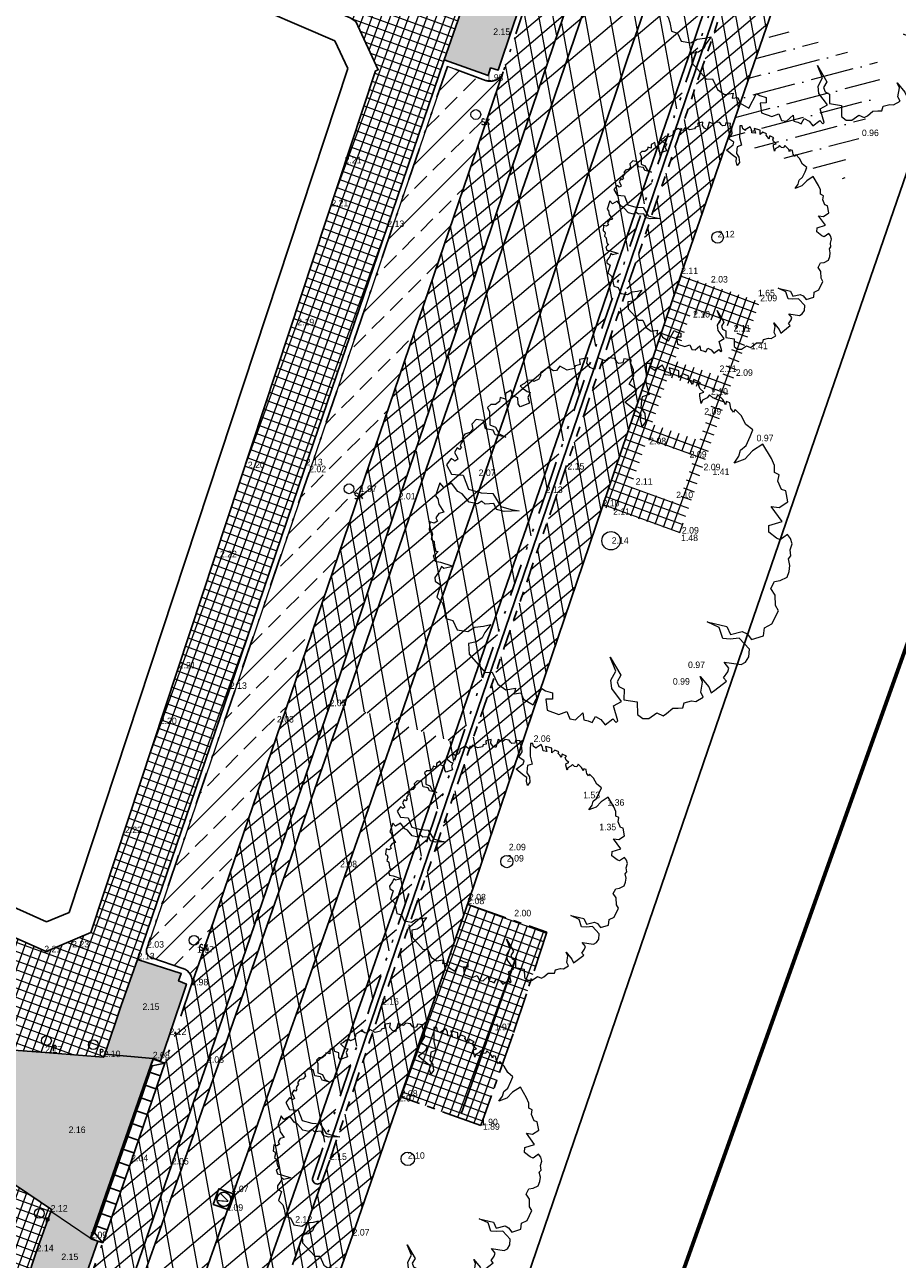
# Model space of a CAD drawing. Header units: metres. Extents: x 136326 to 137932, y 453212 to 454725.
# Tile 69 of 92: x 136702 to 136734, y 454203 to 454249. Entities that reach past the tile are written whole.
import ezdxf
from ezdxf.enums import TextEntityAlignment as Align

# ---------------------------------------------------------------- set-up
doc = ezdxf.new("R2010")
doc.units = ezdxf.units.M
for name, pattern in [('CENTER__G5', [2.4, 1.5, -0.3, 0.3, -0.3]), ('DIVIDE__G5', [3.75, 1.5, -0.75, 0, -0.75, 0, -0.75]), ('PHANTOM__G5', [5.25, 1.5, -0.75, 0.75, -0.75, 0.75, -0.75]), ('VH-OPSLUITBAND_100X200', [16, 8, -2, 4, -2])]:
    doc.linetypes.add(name, pattern=pattern)
for name, color, linetype, lineweight in [('-DR-alg-bladkaders viewports', 7, 'Continuous', 60), ('-DR-bs-boom', 253, 'Continuous', 13), ('-DR-v-gr-gras', 72, 'Continuous', 9), ('-DR-v-vh-arc-asfalt opbreken', 252, 'Continuous', 9), ('-DR-v-vh-arc-asfalt opbreken middengeleiders', 252, 'Continuous', 9), ('-DR-v-vh-arc-bss grijs keiformaat', 252, 'Continuous', 9), ('-DR-v-vh-arc-dubbelklinkers', 254, 'Continuous', 9), ('-DR-v-vh-arc-tegels', 252, 'Continuous', 9), ('B-WE-VH-KANTOPSLUITING_OPSLUITBAND_100X200-G', 160, 'VH-OPSLUITBAND_100X200', 13)]:
    doc.layers.add(name, color=color, linetype=linetype, lineweight=lineweight)
doc.layers.add('-DR-alg-hulplijnen', color=210, linetype='Continuous', plot=False)
doc.layers.add('-DR-alg-hulplijnen hartlijn asfalt nieuwe fietsstraat', color=7, linetype='Continuous', true_color=0xad72b6, plot=False)
doc.layers.add('-DR-alg-hulplijnen kantverharding asfalt nieuwe fietsstraat', color=7, linetype='Continuous', true_color=0xff9429, plot=False)
for name, color, linetype in [('-DR-alg-projectgrens 1-200', 3, 'PROJECTGRENS_1-200'), ('-DR-bs-txt-hoogtemaat', 253, 'Continuous'), ('-DR-nw-vh-scheiding erfgrens en bebouwing', 3, 'Continuous'), ('-DR-v-inr-fietsenrekken', 2, 'FENCELINE2'), ('-DR-v-rio-putafdekking', 1, 'Continuous'), ('-DR-v-vh-band 10x20', 5, 'CENTER__G5'), ('-DR-v-vh-band 18-20x25', 5, 'DIVIDE__G5'), ('-DR-v-vh-band achterkant band', 1, 'Continuous'), ('-DR-v-vh-band inritband 450x150x500mm', 2, 'Continuous'), ('-DR-v-vh-band RWS', 5, 'PHANTOM__G5'), ('-DR-v-vh-kantverharding', 4, 'Continuous'), ('-DR-v-vh-kantverharding asfalt fietspad', 2, 'Continuous')]:
    doc.layers.add(name, color=color, linetype=linetype)
for name, color, linetype, lineweight, true_color in [('-DR-v-inr-wegbebakening-diamantkoppaal', 1, 'Continuous', 0, 0xff0000), ('-DR-v-vh-arc-asfalt fietspad', 7, 'Continuous', 9, 0xdfbfc7), ('B-ME-IE-MEUBILAIR_STRAATKOLK-S', 1, 'Continuous', 0, 0xff0000)]:
    doc.layers.add(name, color=color, linetype=linetype, lineweight=lineweight, true_color=true_color)
doc.styles.add('18_100', font='romans', dxfattribs={"width": 0.8, "height": 0.18})
doc.styles.add('18_200', font='romans', dxfattribs={"width": 0.8, "height": 0.36})
doc.styles.add('Drong', font='txt', dxfattribs={"height": 1.8})
doc.linetypes.add('FENCELINE2', pattern='A,6.35,-2.54,[132,ltypeshp.shx,S=2.54,R=0,X=-2.54,Y=0],-2.54,25.4', length=36.83)
doc.linetypes.add('PROJECTGRENS_1-200', pattern='A,0.32,-0.13,[133,ltypeshp.shx,S=0.13,R=0,X=-0.13,Y=0],-0.13,1.27', length=1.85)
pattern_1 = [(220.33562535, (0, 0), (0.3301045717, -0.388755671), []), (280.33562535, (0, 0), (0.5017245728, 0.0915011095), [])]

# ---------------------------------------------------------------- blocks, each defined once
blk = doc.blocks.new('*U54')
for points in [[(2.289, 6.615), (1.856, 6.765), (1.692, 6.293), (2.125, 6.143)], [(2.289, 6.615), (1.821, 6.513), (1.739, 6.276)], [(2.125, 6.143), (1.692, 6.293), (1.529, 5.82), (1.962, 5.67)], [(1.739, 6.276), (1.576, 5.804)], [(1.962, 5.67), (1.529, 5.82), (1.365, 5.348), (1.798, 5.198)], [(1.576, 5.804), (1.412, 5.331)], [(1.798, 5.198), (1.365, 5.348), (1.202, 4.875), (1.635, 4.725)], [(1.412, 5.331), (1.249, 4.859)], [(1.635, 4.725), (1.202, 4.875), (1.038, 4.403), (1.471, 4.253)], [(1.249, 4.859), (1.085, 4.386)], [(1.471, 4.253), (1.038, 4.403), (0.875, 3.93), (1.308, 3.78)], [(1.085, 4.386), (0.922, 3.914)], [(1.308, 3.78), (0.875, 3.93), (0.711, 3.458), (1.144, 3.308)], [(0.922, 3.914), (0.758, 3.441)], [(1.144, 3.308), (0.711, 3.458), (0.548, 2.985), (0.981, 2.835)], [(0.758, 3.441), (0.595, 2.969)], [(0.981, 2.835), (0.548, 2.985), (0.384, 2.513), (0.817, 2.363)], [(0.595, 2.969), (0.431, 2.496)], [(0.817, 2.363), (0.384, 2.513), (0.221, 2.04), (0.654, 1.89)], [(0.431, 2.496), (0.268, 2.024)], [(0.654, 1.89), (0.221, 2.04), (0.057, 1.568), (0.49, 1.418)], [(0.268, 2.024), (0.104, 1.551)], [(0.49, 1.418), (0.057, 1.568), (-0.106, 1.095), (0.327, 0.945)], [(0.104, 1.551), (-0.059, 1.079)], [(0.327, 0.945), (-0.106, 1.095), (-0.27, 0.623), (0.163, 0.473)], [(-0.059, 1.079), (-0.223, 0.606)], [(0.163, 0.473), (-0.27, 0.623), (-0.433, 0.15), (0, 0)], [(0, 0), (-0.304, 0.37), (-0.223, 0.606)]]:
    blk.add_lwpolyline(points)
blk = doc.blocks.new('STRAATKOLK')
blk.add_ellipse((0, 0), major_axis=(-0.127, 0.127), ratio=1, start_param=3.926991, end_param=10.210176)
at = {"style": '18_100', "width": 0.8}
blk.add_text('SK', height=0.216, dxfattribs=at).set_placement((0.193, -0.375))
at = {"style": '18_200', "width": 0.8}
blk.add_attdef('HOOGTE', (0.29, 0.211), '', height=0.25, dxfattribs=at)
blk = doc.blocks.new('PAAL')
blk.add_ellipse((0, 0), major_axis=(-0.181, 0), ratio=1, start_param=3.926991, end_param=10.210176)
at = {"style": '18_200', "width": 0.8}
blk.add_text('P', height=0.218, dxfattribs=at).set_placement((0.219, -0.382))
blk.add_attdef('HOOGTE', (0.236, 0.203), '', height=0.25, dxfattribs=at)
blk = doc.blocks.new('Boom bestaand 1')
blk.add_lwpolyline([(-0.0612, 0.3923), (-0.0736, 0.4117), (-0.087, 0.4225), (-0.0926, 0.4415), (-0.1106, 0.4615), (-0.1242, 0.4751), (-0.1453, 0.464), (-0.1728, 0.4611), (-0.1945, 0.4533), (-0.1892, 0.4456), (-0.2017, 0.4432), (-0.2068, 0.4444), (-0.2172, 0.4471), (-0.2235, 0.4396), (-0.2169, 0.4339), (-0.2271, 0.4339), (-0.2331, 0.433), (-0.2499, 0.4257), (-0.2427, 0.4167), (-0.2476, 0.4092), (-0.2589, 0.4043), (-0.2544, 0.3953), (-0.2533, 0.3814), (-0.2458, 0.3746), (-0.266, 0.3788), (-0.2728, 0.3822), (-0.2717, 0.3934), (-0.2848, 0.3874), (-0.2965, 0.3882), (-0.2987, 0.3953), (-0.3145, 0.3822), (-0.3029, 0.3735), (-0.3141, 0.372), (-0.3232, 0.3686), (-0.3277, 0.3731), (-0.3404, 0.3607), (-0.3359, 0.3465), (-0.3526, 0.3537), (-0.3703, 0.3325), (-0.3491, 0.329), (-0.3569, 0.3156), (-0.371, 0.3198), (-0.3837, 0.3191), (-0.3802, 0.2951), (-0.3781, 0.2944), (-0.3887, 0.2873), (-0.4014, 0.2902), (-0.4056, 0.2803), (-0.3837, 0.2704), (-0.359, 0.2591), (-0.3251, 0.2535), (-0.3272, 0.2337), (-0.318, 0.228), (-0.3011, 0.2189), (-0.282, 0.2224), (-0.2608, 0.2153), (-0.2523, 0.2012), (-0.27, 0.204), (-0.2834, 0.2118), (-0.2947, 0.2047), (-0.3322, 0.185), (-0.3413, 0.2203), (-0.3505, 0.2287), (-0.3724, 0.2146), (-0.388, 0.2358), (-0.4042, 0.2415), (-0.4226, 0.2415), (-0.4315, 0.2467), (-0.4416, 0.2292), (-0.4325, 0.2224), (-0.436, 0.2111), (-0.4423, 0.2083), (-0.453, 0.2067), (-0.4613, 0.1921), (-0.4572, 0.18), (-0.4671, 0.1702), (-0.4727, 0.1652), (-0.4473, 0.144), (-0.4565, 0.1356), (-0.4706, 0.132), (-0.484, 0.1398), (-0.4883, 0.1172), (-0.4847, 0.1158), (-0.4748, 0.1137), (-0.477, 0.101), (-0.4713, 0.0946), (-0.4748, 0.0748), (-0.4932, 0.0607), (-0.4854, 0.0473), (-0.4875, 0.0402), (-0.5017, 0.0304), (-0.4974, 0.0049), (-0.4897, 0.0021), (-0.4832, -0.006), (-0.4832, -0.0211), (-0.4886, -0.0247), (-0.4921, -0.0353), (-0.4877, -0.0469), (-0.4868, -0.0593), (-0.4797, -0.0567), (-0.4646, -0.0487), (-0.4592, -0.0416), (-0.4495, -0.0531), (-0.4326, -0.0549), (-0.4342, -0.0824), (-0.4439, -0.0844), (-0.4591, -0.0789), (-0.4694, -0.0898), (-0.4853, -0.0874), (-0.4835, -0.1044), (-0.469, -0.1108), (-0.4787, -0.1222), (-0.4698, -0.128), (-0.4666, -0.142), (-0.4712, -0.1535), (-0.4673, -0.1649), (-0.4544, -0.1649), (-0.422, -0.1781), (-0.41, -0.1658), (-0.3893, -0.1644), (-0.3736, -0.1512), (-0.391, -0.1753), (-0.4052, -0.1753), (-0.417, -0.1934), (-0.4393, -0.1893), (-0.4502, -0.206), (-0.443, -0.2225), (-0.4293, -0.2254), (-0.424, -0.2366), (-0.4254, -0.251), (-0.4188, -0.2613), (-0.4123, -0.2603), (-0.4066, -0.2696), (-0.4013, -0.2747), (-0.3966, -0.2735), (-0.3925, -0.2806), (-0.3993, -0.2847), (-0.3905, -0.2962), (-0.3764, -0.2947), (-0.3703, -0.2952), (-0.369, -0.3047), (-0.3739, -0.3072), (-0.379, -0.3111), (-0.3686, -0.3301), (-0.3402, -0.3274), (-0.325, -0.2991), (-0.284, -0.3012), (-0.2611, -0.2728), (-0.2463, -0.245), (-0.2054, -0.239), (-0.1868, -0.2166), (-0.1743, -0.1981), (-0.1896, -0.2363), (-0.2027, -0.2526), (-0.2201, -0.2532), (-0.2283, -0.2756), (-0.2392, -0.281), (-0.237, -0.2947), (-0.2507, -0.3132), (-0.2791, -0.3219), (-0.2898, -0.3304), (-0.3173, -0.3368), (-0.3146, -0.3612), (-0.3304, -0.3661), (-0.3025, -0.3907), (-0.2927, -0.3885), (-0.278, -0.3918), (-0.2529, -0.3874), (-0.2548, -0.4016), (-0.2471, -0.4137), (-0.2373, -0.413), (-0.2359, -0.4235), (-0.244, -0.4329), (-0.2234, -0.4441), (-0.2184, -0.4397), (-0.2103, -0.44), (-0.1991, -0.4488), (-0.19, -0.4441), (-0.1778, -0.4485), (-0.164, -0.4505), (-0.1606, -0.4451), (-0.1549, -0.4573), (-0.1555, -0.4613), (-0.14, -0.4627), (-0.1312, -0.4505), (-0.1096, -0.4259), (-0.1073, -0.4238), (-0.1116, -0.4488), (-0.1194, -0.4525), (-0.1103, -0.462), (-0.0992, -0.4807), (-0.089, -0.4841), (-0.0747, -0.4752), (-0.0482, -0.4977), (-0.0278, -0.4895), (-0.0108, -0.4916), (0.0157, -0.4977), (0.0286, -0.4827), (0.0558, -0.482), (0.072, -0.457), (0.069, -0.4349), (0.0757, -0.4119), (0.0796, -0.3924), (0.0927, -0.4156), (0.1039, -0.4278), (0.1075, -0.4466), (0.1025, -0.468), (0.1299, -0.4785), (0.1933, -0.4575), (0.2001, -0.44), (0.2363, -0.4392), (0.2587, -0.4253), (0.2652, -0.3991), (0.2784, -0.4081), (0.2832, -0.3913), (0.3018, -0.3913), (0.3264, -0.3733), (0.2952, -0.3338), (0.3048, -0.3266), (0.3174, -0.3112), (0.333, -0.3182), (0.3264, -0.335), (0.3552, -0.3436), (0.3781, -0.3189), (0.3793, -0.296), (0.4017, -0.296), (0.4096, -0.2826), (0.4002, -0.2572), (0.4186, -0.2622), (0.4261, -0.2522), (0.4345, -0.2443), (0.4231, -0.2298), (0.4365, -0.2194), (0.4544, -0.2139), (0.448, -0.1886), (0.4609, -0.1841), (0.4584, -0.1786), (0.4161, -0.1731), (0.4136, -0.1478), (0.3708, -0.1582), (0.3489, -0.1512), (0.3315, -0.1289), (0.2902, -0.1279), (0.3474, -0.1209), (0.3593, -0.1378), (0.3737, -0.1384), (0.3856, -0.1284), (0.4119, -0.1403), (0.4319, -0.109), (0.4632, -0.1221), (0.4795, -0.1133), (0.4858, -0.0977), (0.4808, -0.0718), (0.4943, -0.0594), (0.4931, -0.0482), (0.4862, -0.0269), (0.4918, -0.0131), (0.4962, -0.0015), (0.4851, 0.0073), (0.4884, 0.0283), (0.494, 0.0383), (0.4918, 0.0615), (0.4763, 0.0609), (0.4531, 0.0758), (0.4365, 0.0758), (0.4719, 0.0863), (0.489, 0.0863), (0.4862, 0.0979), (0.4761, 0.1368), (0.4651, 0.1329), (0.455, 0.15), (0.4464, 0.1571), (0.4261, 0.1516), (0.4511, 0.1914), (0.4495, 0.2054), (0.4402, 0.2194), (0.4215, 0.2288), (0.3832, 0.2155), (0.3754, 0.1921), (0.3661, 0.1742), (0.3341, 0.1773), (0.3068, 0.1532), (0.3395, 0.1968), (0.3637, 0.1976), (0.3692, 0.2304), (0.3801, 0.2397), (0.3996, 0.2444), (0.4034, 0.279), (0.3842, 0.2903), (0.3824, 0.313), (0.3563, 0.3433), (0.3406, 0.3414), (0.3141, 0.3521), (0.2925, 0.3482), (0.2787, 0.3649), (0.2826, 0.3806), (0.2817, 0.4012), (0.2696, 0.4131), (0.256, 0.4212), (0.2376, 0.4248), (0.2327, 0.4339), (0.2168, 0.4384), (0.2036, 0.45), (0.1887, 0.4518), (0.1757, 0.4483), (0.1806, 0.4248), (0.1727, 0.4169), (0.1492, 0.4041), (0.1325, 0.412), (0.1367, 0.4496), (0.0873, 0.4385), (0.0991, 0.4571), (0.0942, 0.4846), (0.0638, 0.4915), (0.0559, 0.4826), (0.0314, 0.4826), (0.0166, 0.4925), (0.0058, 0.4836), (-0.0114, 0.491), (-0.0324, 0.4905), (-0.0772, 0.485), (-0.0717, 0.4517), (-0.0599, 0.4236), (-0.0612, 0.3923)])
blk.add_circle((0, 0), 0.0251)
blk = doc.blocks.new('*U146')
at = {"color": 0}
blk.add_lwpolyline([(-0.276, -0.332), (0.331, -0.276), (0.276, 0.331), (-0.332, 0.276)], close=True, dxfattribs=at)
at = {"color": 0, "ltscale": 0.5}
blk.add_circle((0, 0), 0.26, dxfattribs=at)
at = {"style": 'Drong'}
blk.add_text('V', height=0.36, dxfattribs=at).set_placement((0, 0), align=Align.MIDDLE_CENTER)

msp = doc.modelspace()

# ---------------------------------------------------------------- hatches: boundary and pattern name
at = {"layer": '-DR-v-gr-gras'}
h = msp.add_hatch(dxfattribs=at)
h.set_pattern_fill('ANSI36', color=256, scale=0.2, angle=79.4189)
h.set_pattern_definition([(194.75457, (136419.718, 453326.2367), (-0.912886, -0.89707343), [1.5875, -0.3175, 0, -0.3175])])
h.paths.add_polyline_path([(136727.617, 454244.513), (136729.085, 454248.709), (136733.403, 454247.229), (136731.926, 454243.017)])
at = {"layer": '-DR-v-vh-arc-asfalt fietspad', "transparency": 33554687}
h = msp.add_hatch(dxfattribs=at)
h.set_pattern_fill('AVH-ASFALT', color=256, scale=0.51, angle=90, pattern_type=2)
h.set_pattern_definition(pattern_1)
h.paths.add_polyline_path([(136723.014, 454230.971), (136724.626, 454235.707), (136725.911, 454239.533), (136729.287, 454249.299), (136727.618, 454249.876), (136721.315, 454231.376), (136714.888, 454212.61), (136712.972, 454206.893), (136712.691, 454206.113), (136714.307, 454205.556), (136715.51, 454209.045), (136718.092, 454216.454)])
h = msp.add_hatch(dxfattribs=at)
h.set_pattern_fill('AVH-ASFALT', color=256, scale=0.51, angle=90, pattern_type=2)
h.set_pattern_definition(pattern_1)
h.paths.add_polyline_path([(136720.206, 454249.519), (136719.356, 454246.976), (136707.867, 454213.322), (136709.261, 454212.843), (136712.958, 454223.608), (136715.506, 454231.223), (136721.577, 454249.052)])
h = msp.add_hatch(dxfattribs=at)
h.set_pattern_fill('AVH-ASFALT', color=256, scale=0.51, angle=90, pattern_type=2)
h.set_pattern_definition(pattern_1)
h.paths.add_polyline_path([(136708.446, 454210.472), (136709.261, 454212.843), (136707.867, 454213.322), (136706.902, 454210.492), (136705.65, 454206.843), (136704.602, 454203.845), (136703.935, 454201.965), (136705.336, 454201.466), (136705.402, 454201.651), (136707.149, 454206.725)])
h = msp.add_hatch(dxfattribs=at)
h.set_pattern_fill('AVH-ASFALT', color=256, scale=0.51, angle=90, pattern_type=2)
h.set_pattern_definition(pattern_1)
h.paths.add_polyline_path([(136713.807, 454204.106), (136714.307, 454205.556), (136712.691, 454206.113), (136711.589, 454203.025), (136713.223, 454202.449)])
at = {"layer": '-DR-v-vh-arc-asfalt opbreken'}
h = msp.add_hatch(dxfattribs=at)
h.set_pattern_fill('AVH-ASFALT_LAAG1-D', color=256, scale=30, angle=90, pattern_type=2)
h.set_pattern_definition([(220.33562535, (337.0046, 934.9918), (0.5825374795, -0.6860394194), []), (280.33562535, (337.0046, 934.9918), (0.885396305, 0.1614725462), [])])
edge = h.paths.add_edge_path()
edge.add_line((136728.946, 454254.947), (136724.173, 454256.596))
edge.add_line((136724.173, 454256.596), (136713.034, 454223.813))
edge.add_line((136713.034, 454223.813), (136717.76, 454222.212))
edge.add_line((136717.76, 454222.212), (136727.256, 454250.026))
edge.add_arc((136727.426, 454249.925), 0.198, -14.3682, 149.3548, ccw=False)
edge.add_line((136727.618, 454249.876), (136728.176, 454251.535))
edge.add_line((136728.176, 454251.535), (136728.708, 454253.036))
edge.add_arc((136728.542, 454253.149), 0.201, 169.5098, 325.7481, ccw=False)
edge.add_line((136728.344, 454253.186), (136728.946, 454254.947))
h = msp.add_hatch(dxfattribs=at)
h.set_pattern_fill('AVH-ASFALT_LAAG1-D', color=256, scale=30, angle=90, pattern_type=2)
h.set_pattern_definition([(220.33563, (136419.718, 453326.2367), (0.5825375, -0.6860394), []), (280.33563, (136419.718, 453326.2367), (0.8853963, 0.16147255), [])])
edge = h.paths.add_edge_path()
edge.add_line((136715.486, 454222.982), (136713.502, 454223.67))
edge.add_arc((132234.601, 455784.504), 4743.075, 339.941804, 340.787279, ccw=False)
edge.add_line((136689.983, 454157.75), (136691.951, 454157.016))
edge.add_arc((132234.096, 455784.68), 4745.709, 339.94171, 340.787309)
h = msp.add_hatch(dxfattribs=at)
h.set_pattern_fill('AVH-ASFALT_LAAG1-D', color=256, scale=30, angle=90, pattern_type=2)
h.set_pattern_definition([(220.33562535, (0, 0), (0.5825374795, -0.6860394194), []), (280.33562535, (0, 0), (0.885396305, 0.1614725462), [])])
edge = h.paths.add_edge_path()
edge.add_line((136712.958, 454223.608), (136708.446, 454210.472))
edge.add_line((136708.446, 454210.472), (136707.149, 454206.725))
edge.add_line((136707.149, 454206.725), (136705.402, 454201.651))
edge.add_line((136705.402, 454201.651), (136705.725, 454201.537))
edge.add_arc((132611.607, 455652.599), 4343.66, 340.484339, 340.793605)
edge.add_line((136713.498, 454223.657), (136713.028, 454223.816))
edge.add_line((136713.028, 454223.816), (136712.958, 454223.608))
edge = h.paths.add_edge_path()
edge.add_line((136717.76, 454222.212), (136715.487, 454222.983))
edge.add_arc((132611.491, 455652.64), 4345.883, 340.484343, 340.793835, ccw=False)
edge.add_line((136707.704, 454200.835), (136710.127, 454199.976))
edge.add_line((136710.127, 454199.976), (136711.249, 454203.141))
edge.add_line((136711.249, 454203.141), (136711.381, 454203.205))
edge.add_line((136711.381, 454203.205), (136711.51, 454203.172))
edge.add_line((136711.51, 454203.172), (136711.6, 454203.055))
edge.add_line((136711.6, 454203.055), (136712.676, 454206.07))
edge.add_line((136712.676, 454206.07), (136712.555, 454206.001))
edge.add_line((136712.555, 454206.001), (136712.422, 454206.025))
edge.add_line((136712.422, 454206.025), (136712.334, 454206.122))
edge.add_line((136712.334, 454206.122), (136712.328, 454206.208))
edge.add_line((136712.328, 454206.208), (136714.455, 454212.544))
edge.add_line((136714.455, 454212.544), (136717.76, 454222.212))
at = {"layer": '-DR-v-vh-arc-asfalt opbreken middengeleiders'}
h = msp.add_hatch(color=256, dxfattribs=at)
h.dxf.hatch_style = 1
h.paths.add_polyline_path([(136717.682, 454248.857), (136717.184, 454247.424), (136718.803, 454246.842), (136718.889, 454247.128), (136719.174, 454247.047), (136719.715, 454248.655), (136720.026, 454249.581), (136719.772, 454249.668), (136719.774, 454249.673), (136719.759, 454249.677), (136718.277, 454250.654)])
h = msp.add_hatch(color=256, dxfattribs=at)
h.dxf.hatch_style = 1
h.paths.add_polyline_path([(136707.687, 454213.377), (136707.399, 454213.488), (136707.497, 454213.764), (136705.887, 454214.28), (136705.287, 454212.582), (136704.679, 454210.794), (136706.448, 454210.634), (136706.731, 454210.53), (136707.061, 454211.502)])
h = msp.add_hatch(color=256, dxfattribs=at)
h.dxf.hatch_style = 1
h.paths.add_polyline_path([(136701.79, 454202.421), (136703.362, 454201.849), (136703.442, 454201.836), (136703.519, 454201.841), (136703.601, 454201.871), (136703.659, 454201.908), (136703.707, 454201.961), (136703.749, 454202.035), (136704.092, 454202.962), (136704.42, 454203.9), (136704.241, 454203.97), (136704.169, 454203.995), (136704.17, 454203.998), (136704.141, 454204.009), (136702.687, 454204.993), (136702.169, 454203.529)])
at = {"layer": '-DR-v-vh-arc-bss grijs keiformaat'}
h = msp.add_hatch(dxfattribs=at)
h.set_pattern_fill('ANSI33', color=256, scale=0.2)
edge = h.paths.add_edge_path()
edge.add_line((136709.465, 454224.174), (136706.236, 454214.714))
edge.add_line((136706.236, 454214.714), (136706.216, 454214.656))
edge.add_line((136706.216, 454214.656), (136706.21, 454214.595))
edge.add_line((136706.21, 454214.595), (136706.219, 454214.534))
edge.add_line((136706.219, 454214.534), (136706.241, 454214.477))
edge.add_line((136706.241, 454214.477), (136706.273, 454214.43))
edge.add_line((136706.273, 454214.43), (136706.313, 454214.392))
edge.add_line((136706.313, 454214.392), (136706.362, 454214.362))
edge.add_line((136706.362, 454214.362), (136706.415, 454214.344))
edge.add_line((136706.415, 454214.344), (136707.57, 454213.944))
edge.add_line((136707.57, 454213.944), (136707.649, 454213.909))
edge.add_line((136707.649, 454213.909), (136707.72, 454213.861))
edge.add_line((136707.72, 454213.861), (136707.781, 454213.801))
edge.add_line((136707.781, 454213.801), (136707.831, 454213.731))
edge.add_line((136707.831, 454213.731), (136707.874, 454213.634))
edge.add_line((136707.874, 454213.634), (136707.895, 454213.531))
edge.add_line((136707.895, 454213.531), (136707.892, 454213.425))
edge.add_line((136707.892, 454213.425), (136707.867, 454213.322))
edge.add_line((136707.867, 454213.322), (136708.374, 454214.785))
edge.add_line((136708.374, 454214.785), (136711.537, 454224.034))
edge.add_line((136711.537, 454224.034), (136714.072, 454231.497))
edge.add_line((136714.072, 454231.497), (136719.356, 454246.976))
edge.add_arc((136718.882, 454247.134), 0.5, 249.8256, 341.5242, ccw=False)
edge.add_line((136718.71, 454246.665), (136717.304, 454247.181))
edge.add_line((136717.304, 454247.181), (136715.282, 454241.275))
edge.add_line((136715.282, 454241.275), (136712.208, 454232.227))
edge.add_line((136712.208, 454232.227), (136709.465, 454224.174))
at = {"layer": '-DR-v-vh-arc-dubbelklinkers'}
h = msp.add_hatch(color=256, dxfattribs=at)
h.dxf.hatch_style = 1
h.paths.add_polyline_path([(136706.448, 454210.634), (136704.679, 454210.794), (136704.634, 454210.679), (136702.484, 454210.852), (136700.807, 454210.974), (136700.737, 454210.803), (136700.05, 454209.163), (136699.365, 454207.53), (136699.293, 454207.366), (136700.121, 454206.814), (136702.71, 454205.073), (136702.687, 454204.993), (136704.141, 454204.009)])
at = {"layer": '-DR-v-vh-arc-tegels'}
h = msp.add_hatch(dxfattribs=at)
h.set_pattern_fill('ANSI37', color=256, scale=0.1, angle=295.01)
h.paths.add_polyline_path([(136712.02, 454232.307), (136715.086, 454241.26), (136717.184, 454247.424), (136717.682, 454248.857), (136718.277, 454250.654), (136718.303, 454250.757), (136714.488, 454253.437), (136712.573, 454254.765), (136712.483, 454254.789), (136710.53, 454250.367), (136713.722, 454248.965), (136713.927, 454248.831), (136714.755, 454247.061), (136714.653, 454247.017), (136704.17, 454215.273), (136702.523, 454214.576), (136698.709, 454216.258), (136697.798, 454214.189), (136700.45, 454213.025), (136700.501, 454212.852), (136699.942, 454211.608), (136700.214, 454211.509), (136700.108, 454211.227), (136700.807, 454210.974), (136702.484, 454210.852), (136704.634, 454210.679), (136704.679, 454210.794), (136705.287, 454212.582), (136705.887, 454214.28), (136709.288, 454224.247)])
h = msp.add_hatch(dxfattribs=at)
h.set_pattern_fill('ANSI37', color=256, scale=0.1, angle=295.01)
h.paths.add_polyline_path([(136725.43, 454235.762), (136727.18, 454235.164), (136726.582, 454233.413), (136724.831, 454234.012)], flags=16)
h.paths.add_polyline_path([(136725.666, 454236.348), (136726.265, 454238.098), (136728.015, 454237.499), (136727.416, 454235.749)], flags=16)
h.paths.add_polyline_path([(136724.655, 454233.441), (136726.406, 454232.842), (136725.807, 454231.092), (136724.057, 454231.691)], flags=16)
edge = h.paths.add_edge_path()
edge.add_line((136725.905, 454239.515), (136723.014, 454230.971))
edge.add_line((136723.014, 454230.971), (136725.865, 454230.008))
edge.add_arc((132463.741, 455704.591), 4510, 340.915722, 341.030059)
edge.add_line((136728.799, 454238.516), (136725.905, 454239.515))
h = msp.add_hatch(dxfattribs=at)
h.set_pattern_fill('ANSI37', color=256, scale=0.1, angle=295.01)
h.paths.add_polyline_path([(136720.961, 454215.291), (136718.043, 454216.312), (136715.573, 454209.225), (136718.534, 454208.17), (136719.722, 454211.537)])
h = msp.add_hatch(dxfattribs=at)
h.set_pattern_fill('ANSI37', color=256, scale=0.1, angle=295.01)
h.paths.add_polyline_path([(136682.061, 454147.341), (136684.924, 454155.333), (136686.633, 454154.719), (136687.131, 454156.148), (136685.443, 454156.772), (136690.194, 454169.962), (136695.587, 454185.021), (136701.79, 454202.421), (136702.169, 454203.529), (136702.687, 454204.993), (136702.71, 454205.073), (136700.121, 454206.814), (136699.293, 454207.366), (136698.371, 454207.775), (136698.247, 454207.51), (136697.974, 454207.617), (136697.374, 454206.241), (136694.795, 454207.376), (136693.887, 454205.316), (136699.39, 454202.812), (136697.324, 454198.049), (136698.308, 454197.611), (136693.97, 454184.5), (136693.876, 454184.532), (136691.836, 454178.533), (136691.741, 454178.565), (136690.402, 454175.106), (136690.542, 454175.053), (136689.263, 454171.633), (136689.17, 454171.668), (136687.942, 454168.452), (136688.074, 454168.404), (136684.438, 454158.386), (136680.56, 454147.82), (136678.485, 454142.053), (136676.541, 454136.681), (136672.7, 454126.061), (136667.898, 454112.79), (136666.472, 454112), (136660.344, 454113.257), (136659.798, 454110.493), (136659.869, 454110.477), (136659.954, 454110.447), (136660.034, 454110.406), (136660.123, 454110.344), (136660.203, 454110.27), (136660.27, 454110.185), (136660.318, 454110.089), (136660.353, 454109.967), (136660.364, 454109.857), (136660.358, 454109.736), (136660.25, 454109.172), (136660.259, 454109.04), (136660.297, 454108.913), (136660.362, 454108.797), (136660.461, 454108.691), (136660.582, 454108.611), (136660.719, 454108.564), (136661.536, 454108.411), (136661.702, 454108.375), (136665.419, 454107.896), (136667.735, 454107.582), (136667.773, 454107.675), (136668.576, 454109.878), (136669.357, 454112.053), (136671.078, 454116.816), (136673.165, 454122.636), (136675.042, 454127.881), (136676.981, 454133.218), (136680.041, 454141.76)])

# ---------------------------------------------------------------- linework, layer by layer
at = {"layer": '-DR-alg-bladkaders viewports'}
msp.add_lwpolyline([(136760.122, 454298.351), (136694.677, 454115.211), (136646.002, 454132.605), (136711.448, 454315.745)], close=True, dxfattribs=at)
at = {"layer": '-DR-alg-hulplijnen', "flags": 128}
msp.add_lwpolyline([(136704.169, 454203.995), (136706.458, 454210.61)], dxfattribs=at)
at = {"layer": '-DR-alg-hulplijnen hartlijn asfalt nieuwe fietsstraat'}
msp.add_lwpolyline([(136781.314, 454424.963), (136757.272, 454348.827, -0.010389), (136697.245, 454171.637), (136619.145, 453955.95), (136588.279, 453870.709), (136579.713, 453847.052, 0.004102), (136571.537, 453823.883, -0.004267), (136562.996, 453799.701), (136431.623, 453437.641, 0.002152), (136391.004, 453324.177), (136379.088, 453290.434), (136365.735, 453256.179), (136360.793, 453242.184)], format="xyb", dxfattribs=at)
at = {"layer": '-DR-alg-hulplijnen kantverharding asfalt nieuwe fietsstraat'}
for points in [[(136782.187, 454454.718), (136782.781, 454444.488, -0.091214), (136782.11, 454439.102), (136781.823, 454438.194), (136779.415, 454430.566), (136779.372, 454430.431, 0.080612), (136779.141, 454428.846), (136779.165, 454427.314, -0.080612), (136778.934, 454425.729), (136779.311, 454425.596), (136755.27, 454349.46, -0.010389), (136695.271, 454172.352)], [(136795.319, 454446.893, -0.11334), (136791.441, 454440.346), (136791.377, 454440.278, 0.112567), (136788.005, 454434.524), (136786.047, 454428.323, -0.080612), (136785.326, 454426.893), (136784.418, 454425.641, 0.080611), (136783.698, 454424.211), (136783.316, 454424.331), (136759.275, 454348.195, -0.010389), (136699.22, 454170.922)]]:
    msp.add_lwpolyline(points, format="xyb", dxfattribs=at)
at = {"layer": '-DR-alg-projectgrens 1-200', "flags": 128}
msp.add_lwpolyline([(136672.431, 453896.561), (136667.194, 453897.489), (136645.076, 453905.171), (136624.477, 453912.593), (136625.184, 453914.831), (136624.39, 453916.757), (136621.163, 453919.31), (136624.07, 453927.399), (136623.281, 453929.136), (136623.21, 453929.192), (136624.085, 453931.643), (136629.304, 453946.51), (136630.541, 453950.147), (136638.492, 453971.96), (136644.073, 453987.263), (136644.824, 453989.705), (136651.204, 454007.423), (136658.506, 454027.642), (136665.47, 454047.006), (136669.496, 454058.357), (136675.354, 454074.419), (136676.258, 454077.094), (136678.747, 454083.756), (136682.526, 454094.171), (136686.101, 454103.639), (136687.039, 454106.475), (136697.795, 454137.242), (136697.717, 454137.253), (136705.555, 454159.78), (136713.078, 454181.729), (136719.605, 454200.719), (136727.498, 454223.752), (136730.581, 454232.718), (136734.46, 454243.959), (136738.033, 454254.306), (136742.183, 454266.266), (136750.568, 454290.842), (136760.393, 454319.456), (136770.666, 454349.328), (136772.713, 454355.238), (136774.612, 454360.473), (136776.998, 454367), (136784.306, 454387.208), (136790.339, 454404.083), (136797.311, 454423.36), (136807.058, 454450.093), (136800.646, 454453.198), (136785.078, 454462.694), (136769.745, 454470.235), (136763.463, 454464.393), (136767.222, 454456.488), (136768.447, 454452.902), (136769.612, 454448.539), (136767.19, 454443.604), (136763.98, 454431.785), (136763.498, 454430.807), (136764.785, 454430.222), (136759.65, 454419.865), (136760.207, 454419.614), (136758.305, 454415.755), (136757.433, 454413.928), (136755.514, 454410.037), (136754.993, 454410.292), (136749.872, 454399.962), (136748.616, 454400.585), (136748.548, 454400.448), (136744.287, 454402.547), (136738.76, 454389.718), (136744.829, 454387.062), (136753.517, 454383.259), (136750.445, 454376.232), (136747.3, 454368.999), (136747.702, 454368.821), (136745.421, 454363.658), (136743.771, 454359.882), (136741.474, 454354.715), (136741.107, 454354.878), (136737.945, 454347.853), (136734.86, 454340.776), (136727.193, 454344.181), (136720.397, 454330.285), (136716.705, 454321.73), (136725.346, 454317.886), (136722.199, 454310.807), (136718.145, 454301.488), (136714.131, 454292.713), (136709.748, 454294.641), (136707.09, 454288.607), (136709.573, 454287.506), (136709.53, 454287.41), (136709.617, 454287.371), (136709.424, 454286.945), (136712.118, 454285.768), (136724.405, 454280.406), (136724.395, 454280.372), (136724.56, 454280.301), (136719.327, 454264.621), (136718.554, 454264.279), (136712.149, 454267.043), (136705.337, 454251.495), (136713.155, 454248.122), (136713.63, 454247.107), (136703.363, 454216.017), (136702.53, 454215.665), (136698.406, 454217.526), (136692.762, 454204.705), (136698.169, 454202.287), (136696.085, 454197.547), (136697.116, 454197.066), (136693.34, 454185.771), (136691.21, 454179.799), (136691.154, 454179.818), (136689.257, 454174.47), (136688.677, 454172.922), (136686.645, 454167.859), (136686.793, 454167.806), (136683.499, 454158.729), (136679.62, 454148.161), (136677.544, 454142.392), (136675.601, 454137.021), (136671.76, 454126.401), (136667.085, 454113.483), (136666.31, 454113.053), (136658.978, 454114.558), (136655.858, 454098.89), (136661.092, 454097.825), (136661.269, 454097.519), (136621.35, 453987.863), (136615.212, 453990.581), (136612.094, 453983.671), (136608.8, 453985.139), (136606.115, 453979.27), (136610.368, 453977.386), (136616.099, 453974.911), (136616.418, 453974.217), (136608.394, 453952.136), (136599.91, 453929.479), (136596.333, 453930.847), (136596.703, 453931.801), (136592.691, 453933.357), (136592.582, 453933.111), (136587.167, 453935.208), (136587.113, 453935.101), (136586.908, 453935.2), (136584.73, 453936.252), (136573.42, 453911.897), (136576.906, 453910.227), (136577.755, 453910.817), (136581.71, 453908.923), (136581.78, 453907.891), (136588.355, 453904.743), (136581.357, 453890.288), (136584.408, 453889.218), (136581.92, 453882.301), (136582.601, 453881.581), (136581.142, 453877.478), (136580.13, 453877.281), (136578.301, 453872.104), (136578.986, 453871.382), (136577.526, 453867.309), (136576.539, 453867.19), (136574.654, 453861.99), (136575.357, 453861.219), (136573.859, 453857.098), (136572.823, 453856.858), (136568.249, 453844.056), (136569.051, 453843.723), (136568.246, 453841.986), (136569.916, 453841.29), (136566.692, 453833.862), (136560.757, 453836.486), (136555.193, 453823.556), (136563.207, 453820.33), (136562.244, 453817.938), (136562.059, 453818.012), (136558.019, 453808.014), (136558.218, 453807.935), (136557.146, 453805.252), (136555.477, 453804.556), (136553.671, 453802.5), (136552.612, 453799.698), (136545.82, 453781.422), (136541.647, 453783.356), (136534.75, 453768.68), (136539.525, 453766.451), (136534.814, 453753.868), (136534.789, 453753.879), (136534.379, 453752.873), (136534.182, 453752.96), (136532.926, 453749.667), (136533.099, 453749.603), (136532.772, 453748.705), (136532.584, 453748.792), (136530.457, 453743.085), (136530.627, 453743.022), (136516.493, 453704.592), (136514.575, 453699.22), (136492.181, 453636.401), (136492.736, 453636.204), (136489.157, 453626.341), (136485.079, 453628.249), (136478.16, 453613.788), (136483.141, 453611.479), (136461.867, 453552.94), (136457.354, 453554.582), (136454.06, 453545.417), (136458.648, 453543.776), (136443.598, 453501.593), (136437.009, 453503.95), (136431.442, 453488.403), (136437.02, 453486.393), (136418.282, 453434.811), (136419.185, 453434.431), (136413.9, 453419.737), (136407.364, 453401.466), (136407.056, 453400.056), (136406.467, 453398.451), (136401.897, 453385.592), (136396.197, 453388.282), (136390.097, 453375.66), (136397.157, 453372.353), (136391.911, 453357.791), (136390.965, 453355.464), (136388.624, 453350.371), (136384.302, 453352.274), (136382.126, 453347.544), (136391.358, 453344.243), (136383.168, 453321.66), (136379.275, 453323.116), (136369.941, 453296.994), (136366.76, 453298.169), (136365.332, 453294.302), (136367.975, 453293.349), (136367.397, 453291.75), (136367.871, 453291.227), (136363.518, 453279.255), (136362.091, 453275.277), (136356.432, 453259.57), (136355.262, 453256.31), (136348.508, 453237.967), (136370.649, 453230.069), (136374.328, 453240.694), (136372.767, 453241.803), (136382.163, 453267.942), (136384.551, 453274.649), (136388.98, 453286.656), (136392.893, 453297.449), (136398.36, 453312.66), (136406.212, 453334.431), (136411.924, 453350.355), (136415.827, 453361.341), (136419.474, 453371.398), (136422.516, 453379.917), (136425.014, 453387.05), (136430.128, 453401.329), (136433.008, 453409.364), (136437.5, 453421.973), (136444.424, 453441.303), (136447.898, 453451.043), (136454.668, 453469.854), (136458.254, 453479.666), (136467.647, 453501.921), (136478.422, 453531.465), (136485.603, 453551.259), (136497.269, 453583.741), (136504.565, 453604), (136511.581, 453623.496), (136513.58, 453629.053), (136518.673, 453642.888), (136519.015, 453643.404), (136522.68, 453653.62), (136522.664, 453653.957), (136523.62, 453656.594), (136528.73, 453670.926), (136534.757, 453688.003), (136543.62, 453712.768), (136551.352, 453734.38), (136563.425, 453767.68), (136566.609, 453776.654), (136569.182, 453777.966), (136577.487, 453774.867), (136583.873, 453792.703), (136575.924, 453795.622), (136575.205, 453797.155), (136576.997, 453801.811), (136581.956, 453815.424), (136586.269, 453827.274), (136591.149, 453840.672), (136596.411, 453855.14), (136603.758, 453874.947), (136606.204, 453881.939), (136608.18, 453887.612), (136608.471, 453887.616), (136610.071, 453888.673), (136612.877, 453896.334), (136616.917, 453896.194), (136618.846, 453897.187), (136619.756, 453899.432), (136644.445, 453890.648), (136649.466, 453889.41), (136663.041, 453887.011), (136671.45, 453886.364), (136675.948, 453886.023), (136676.722, 453896.236)], close=True, dxfattribs=at)
at = {"layer": '-DR-nw-vh-scheiding erfgrens en bebouwing', "flags": 128}
msp.add_lwpolyline([(136698.709, 454216.258), (136702.523, 454214.576), (136704.17, 454215.273), (136714.653, 454247.017), (136714.755, 454247.061), (136713.927, 454248.831), (136713.722, 454248.965), (136710.53, 454250.367)], dxfattribs=at)
at = {"layer": '-DR-v-inr-fietsenrekken', "ltscale": 0.04}
msp.add_line((136719.837, 454214.358), (136717.813, 454208.596), dxfattribs=at)
at = {"layer": '-DR-v-vh-arc-bss grijs keiformaat'}
msp.add_lwpolyline([(136709.465, 454224.174), (136706.236, 454214.714), (136706.216, 454214.656), (136706.21, 454214.595), (136706.219, 454214.534), (136706.241, 454214.477), (136706.273, 454214.43), (136706.313, 454214.392), (136706.362, 454214.362), (136706.415, 454214.344), (136707.57, 454213.944), (136707.649, 454213.909), (136707.72, 454213.861), (136707.781, 454213.801), (136707.831, 454213.731), (136707.874, 454213.634), (136707.895, 454213.531), (136707.892, 454213.425), (136707.867, 454213.322), (136708.374, 454214.785), (136711.537, 454224.034), (136714.072, 454231.497), (136719.356, 454246.976, -0.422924), (136718.71, 454246.665), (136717.304, 454247.181), (136715.282, 454241.275), (136712.208, 454232.227), (136709.465, 454224.174)], format="xyb", close=True, dxfattribs=at)
at = {"layer": '-DR-v-vh-band 10x20'}
msp.add_lwpolyline([(136718.034, 454216.315), (136720.961, 454215.291), (136719.722, 454211.537), (136718.534, 454208.17), (136715.58, 454209.222)], dxfattribs=at)
at = {"layer": '-DR-v-vh-band 18-20x25', "ltscale": 0.8}
for points in [[(136712.972, 454206.893), (136712.691, 454206.113), (136712.666, 454206.076), (136712.634, 454206.046), (136712.595, 454206.024), (136712.553, 454206.012), (136712.509, 454206.009), (136712.465, 454206.017), (136712.426, 454206.033), (136712.392, 454206.058), (136712.364, 454206.089), (136712.343, 454206.126), (136712.331, 454206.166), (136712.328, 454206.208), (136714.455, 454212.544), (136720.922, 454231.463), (136727.256, 454250.026)], [(136703.935, 454201.965), (136704.602, 454203.845)]]:
    msp.add_lwpolyline(points, dxfattribs=at)
msp.add_lwpolyline([(136720.206, 454249.519), (136719.356, 454246.976, -0.422924), (136718.71, 454246.665), (136717.304, 454247.181), (136715.282, 454241.275), (136712.208, 454232.227), (136709.465, 454224.174), (136706.236, 454214.714), (136706.216, 454214.656), (136706.21, 454214.595), (136706.219, 454214.534), (136706.241, 454214.477), (136706.273, 454214.43), (136706.313, 454214.392), (136706.362, 454214.362), (136706.415, 454214.344), (136707.57, 454213.944), (136707.649, 454213.909), (136707.72, 454213.861), (136707.781, 454213.801), (136707.831, 454213.731), (136707.874, 454213.634), (136707.895, 454213.531), (136707.892, 454213.425), (136707.867, 454213.322), (136706.902, 454210.492)], format="xyb", dxfattribs=at)
at = {"layer": '-DR-v-vh-band achterkant band'}
for points in [[(136705.287, 454212.582), (136705.887, 454214.28), (136709.288, 454224.247), (136712.02, 454232.307), (136715.086, 454241.26), (136717.184, 454247.424), (136717.682, 454248.857), (136718.277, 454250.654), (136718.303, 454250.757), (136714.488, 454253.437), (136712.573, 454254.765), (136712.483, 454254.789)], [(136727.44, 454249.967), (136721.134, 454231.453), (136714.7, 454212.612), (136712.513, 454206.166)], [(136720.026, 454249.581), (136719.715, 454248.655), (136719.174, 454247.047), (136718.889, 454247.128), (136718.803, 454246.842), (136717.184, 454247.424)], [(136704.679, 454210.794), (136706.448, 454210.634), (136706.731, 454210.53), (136707.061, 454211.502), (136707.687, 454213.377), (136707.399, 454213.488), (136707.497, 454213.764), (136705.887, 454214.28)], [(136700.807, 454210.974), (136702.484, 454210.852), (136704.634, 454210.679), (136704.679, 454210.794), (136705.287, 454212.582)], [(136704.141, 454204.009), (136704.42, 454203.9), (136704.092, 454202.962), (136703.749, 454202.035), (136703.707, 454201.961), (136703.659, 454201.908), (136703.601, 454201.871), (136703.519, 454201.841), (136703.442, 454201.836), (136703.362, 454201.849), (136701.79, 454202.421), (136702.169, 454203.529), (136702.687, 454204.993), (136702.71, 454205.073), (136700.121, 454206.814), (136699.293, 454207.366), (136699.365, 454207.53), (136700.05, 454209.163), (136700.737, 454210.803)]]:
    msp.add_lwpolyline(points, dxfattribs=at)
at = {"layer": '-DR-v-vh-band RWS', "ltscale": 0.5}
msp.add_lwpolyline([(136727.618, 454249.876), (136721.315, 454231.376), (136714.888, 454212.61), (136712.972, 454206.893)], dxfattribs=at)
at = {"layer": '-DR-v-vh-kantverharding'}
for points in [[(136707.867, 454213.322), (136708.374, 454214.785), (136711.537, 454224.034), (136714.072, 454231.497), (136719.356, 454246.976)], [(136706.902, 454210.492), (136705.65, 454206.843), (136704.602, 454203.845)]]:
    msp.add_lwpolyline(points, dxfattribs=at)
at = {"layer": '-DR-v-vh-kantverharding asfalt fietspad'}
for points in [[(136767.563, 454359.624), (136765.513, 454353.58), (136763.389, 454347.563), (136761.189, 454341.572), (136759.528, 454337.09), (136758.11, 454333.386), (136756.8, 454329.822), (136754.727, 454323.902), (136753.688, 454320.853), (136751.765, 454315.298), (136748.532, 454305.788), (136743.024, 454289.608), (136739.198, 454278.285), (136737.464, 454273.207), (136735.376, 454267.107), (136731.911, 454256.912), (136729.981, 454251.308), (136725.911, 454239.533), (136724.626, 454235.707), (136723.014, 454230.971), (136718.092, 454216.454), (136715.51, 454209.045), (136713.807, 454204.106), (136708.775, 454189.829)], [(136743.136, 454311.546), (136742.289, 454309.165), (136738.965, 454300.016), (136737.744, 454296.327), (136734.876, 454287.873), (136731.206, 454277.146), (136725.964, 454261.8), (136722.141, 454250.707), (136715.506, 454231.223), (136712.958, 454223.608), (136708.446, 454210.472), (136707.149, 454206.725), (136705.402, 454201.651)], [(136711.589, 454203.025), (136712.691, 454206.113)]]:
    msp.add_lwpolyline(points, dxfattribs=at)
at = {"layer": 'B-WE-VH-KANTOPSLUITING_OPSLUITBAND_100X200-G'}
msp.add_lwpolyline([(136706.448, 454210.634), (136704.141, 454204.009), (136702.687, 454204.993)], dxfattribs=at)

# ---------------------------------------------------------------- block references
at = {"layer": '-DR-bs-boom', "rotation": 293.3958673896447}
for p, xscale, yscale in [((136730.958, 454251.02), 12, 12), ((136727.256, 454240.883), 8.5, 8.5), ((136723.33, 454229.705), 13.5, 13.5), ((136719.491, 454217.885), 9, 9), ((136715.843, 454206.936), 10, 10)]:
    msp.add_blockref('Boom bestaand 1', p, dxfattribs=dict(at, xscale=xscale, yscale=yscale))
at = {"layer": '-DR-v-inr-wegbebakening-diamantkoppaal'}
for p in [(136702.529, 454211.286), (136704.257, 454211.142), (136702.269, 454204.926)]:
    msp.add_blockref('PAAL', p, dxfattribs=at)
at = {"layer": '-DR-v-rio-putafdekking', "rotation": 65.17122220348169}
msp.add_blockref('*U146', (136709.065, 454205.444, 2.066), dxfattribs=at)
at = {"layer": '-DR-v-vh-band inritband 450x150x500mm'}
msp.add_blockref('*U54', (136704.602, 454203.845), dxfattribs=at)
at = {"layer": 'B-ME-IE-MEUBILAIR_STRAATKOLK-S'}
for p in [(136718.347, 454245.409), (136713.679, 454231.62), (136707.969, 454214.986)]:
    msp.add_blockref('STRAATKOLK', p, dxfattribs=at)

# ---------------------------------------------------------------- texts
at = {"layer": '-DR-bs-txt-hoogtemaat', "color": 253, "char_height": 0.24, "attachment_point": 7, "style": 'Drong'}
for s, insert in [('2.15', (136718.989, 454248.336, 2.149)), ('1.98', (136718.742, 454246.653, 1.98)), ('0.96', (136732.569, 454244.611, 0.956)), ('2.21', (136713.513, 454243.612, 2.212)), ('2.21', (136713.026, 454242.026, 2.212)), ('2.13', (136715.086, 454241.26, 2.125)), ('2.12', (136727.256, 454240.883, 2.124)), ('2.11', (136725.911, 454239.533, 2.113)), ('2.03', (136727.007, 454239.216, 2.031)), ('1.65', (136728.739, 454238.708, 1.654)), ('2.09', (136728.822, 454238.523, 2.088)), ('2.19', (136711.768, 454237.641, 2.192)), ('2.10', (136726.35, 454237.927, 2.101)), ('2.11', (136727.844, 454237.414, 2.105)), ('1.41', (136728.475, 454236.763, 1.413)), ('2.11', (136727.326, 454235.923, 2.111)), ('2.09', (136727.927, 454235.778, 2.092)), ('2.10', (136727.01, 454235.084, 2.096)), ('2.09', (136726.762, 454234.349, 2.091)), ('2.08', (136724.733, 454233.258, 2.083)), ('0.97', (136728.69, 454233.368, 0.968)), ('2.09', (136726.225, 454232.77, 2.085)), ('2.20', (136709.949, 454232.378, 2.197)), ('2.13', (136712.082, 454232.481, 2.125)), ('2.02', (136712.208, 454232.227, 2.018)), ('2.15', (136721.721, 454232.327)), ('2.09', (136726.736, 454232.299, 2.088)), ('2.07', (136718.451, 454232.088, 2.069)), ('2.11', (136724.237, 454231.771, 2.106)), ('1.41', (136727.065, 454232.13, 1.411)), ('1.97', (136714.072, 454231.497, 1.974)), ('2.13', (136720.922, 454231.463, 2.128)), ('2.10', (136725.729, 454231.274, 2.104)), ('2.01', (136715.506, 454231.223, 2.012)), ('2.10', (136723.014, 454230.971, 2.104)), ('2.11', (136723.404, 454230.662, 2.105)), ('2.09', (136725.938, 454229.968, 2.088)), ('2.14', (136723.354, 454229.598, 2.141)), ('1.48', (136725.907, 454229.691, 1.481)), ('2.22', (136708.921, 454229.097, 2.22)), ('2.21', (136707.404, 454225.002, 2.209)), ('0.97', (136726.165, 454225.013, 0.968)), ('2.13', (136709.288, 454224.247, 2.132)), ('0.99', (136725.606, 454224.401, 0.991)), ('2.05', (136712.958, 454223.608, 2.045)), ('2.20', (136706.705, 454222.948, 2.2)), ('2.03', (136711.021, 454223.008, 2.032)), ('2.06', (136720.477, 454222.293, 2.063)), ('1.53', (136722.302, 454220.215, 1.529)), ('1.36', (136723.195, 454219.941, 1.361)), ('1.35', (136722.893, 454219.037, 1.348)), ('2.22', (136705.423, 454218.934, 2.221)), ('2.09', (136719.564, 454218.298, 2.087)), ('2.08', (136713.347, 454217.674, 2.075)), ('2.09', (136719.491, 454217.885, 2.09)), ('2.08', (136718.034, 454216.315, 2.079)), ('2.08', (136718.092, 454216.454, 2.079)), ('2.00', (136719.763, 454215.867, 1.999)), ('2.21', (136702.45, 454214.545, 2.208)), ('2.23', (136703.477, 454214.722, 2.23)), ('2.03', (136706.236, 454214.714, 2.025)), ('1.97', (136708.074, 454214.524)), ('2.13', (136705.887, 454214.28, 2.131)), ('1.98', (136707.867, 454213.322, 1.98)), ('2.16', (136714.888, 454212.61, 2.163)), ('2.15', (136706.069, 454212.418, 2.148)), ('2.12', (136707.061, 454211.502, 2.123)), ('1.97', (136719.042, 454211.671, 1.974)), ('2.17', (136702.484, 454210.852, 2.165)), ('2.10', (136704.634, 454210.679, 2.104)), ('2.08', (136706.448, 454210.634, 2.077)), ('2.03', (136708.446, 454210.472, 2.034)), ('2.07', (136715.51, 454209.045, 2.073)), ('2.08', (136715.58, 454209.222, 2.079)), ('1.90', (136718.534, 454208.17, 1.901)), ('2.16', (136703.347, 454207.884, 2.163)), ('1.89', (136718.606, 454208.004, 1.888)), ('2.04', (136705.65, 454206.843, 2.042)), ('2.05', (136707.149, 454206.725, 2.054)), ('2.15', (136712.972, 454206.893, 2.148)), ('2.10', (136715.843, 454206.936, 2.097)), ('2.07', (136709.35, 454205.707, 2.066)), ('2.12', (136702.687, 454204.993, 2.117)), ('2.09', (136709.151, 454205.022, 2.085)), ('2.12', (136711.696, 454204.586, 2.12)), ('2.09', (136704.141, 454204.009, 2.089)), ('2.07', (136713.807, 454204.106, 2.069)), ('2.14', (136702.169, 454203.529, 2.135)), ('2.15', (136703.079, 454203.203, 2.147))]:
    msp.add_mtext(s, dxfattribs=dict(at, insert=insert))

doc.saveas('drawing.dxf')
